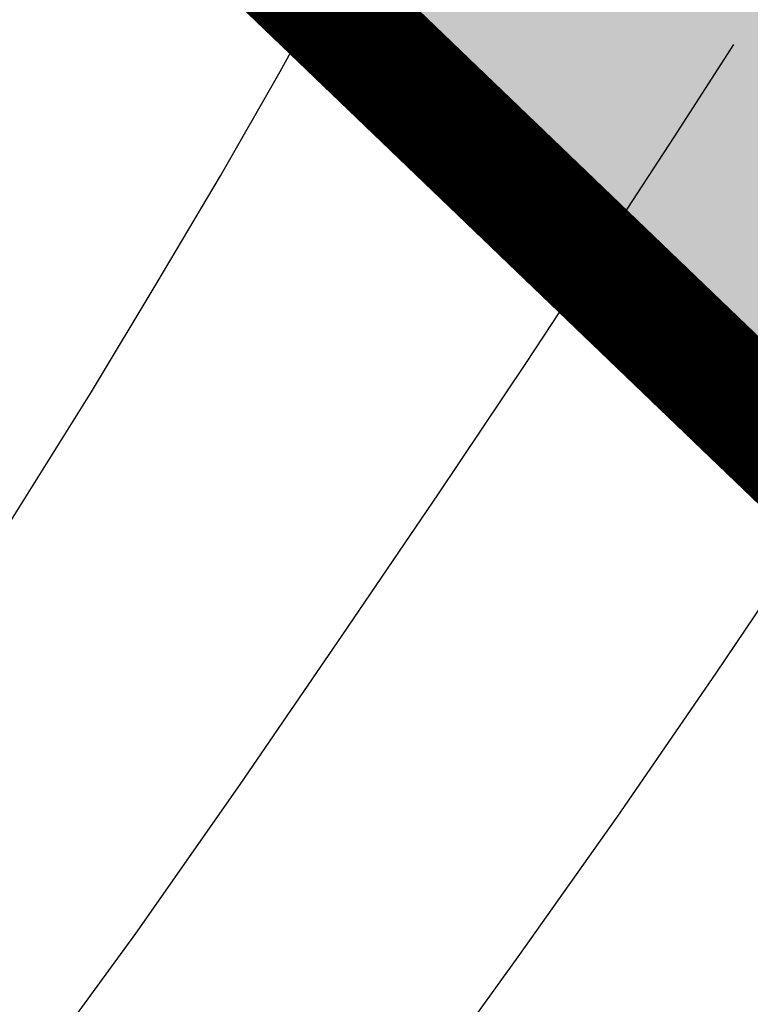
# Model space of a CAD drawing. Extents: x 0 to 363660, y 0 to 4201329.
# Tile 243 of 256: x 360292 to 360298, y 4200446 to 4200454. Entities that reach past the tile are written whole.
import ezdxf

# ---------------------------------------------------------------- set-up
doc = ezdxf.new("R2010")
doc.units = 0
doc.header["$LTSCALE"] = 0.5
doc.header["$MEASUREMENT"] = 0
doc.linetypes.add('CONTI', pattern=[0])
doc.linetypes.add('GOST2.303 6', pattern=[12, 8, -1.5, 1, -1.5])
doc.layers.add('.', color=7, linetype='Continuous', lineweight=15)
doc.layers.add('GORIZDEFAULT', color=32, linetype='CONTI')

# ---------------------------------------------------------------- blocks, each defined once
blk = doc.blocks.new('gergrgrre')
at = {"layer": 'GORIZDEFAULT', "color": 32}
for points in [[(360291.29, 4200449.13, 541.5), (360291.92, 4200450.13, 541.5), (360292.53, 4200451.11, 541.5), (360293.09, 4200452.04, 541.5), (360293.63, 4200452.95, 541.5), (360294.14, 4200453.84, 541.5), (360294.64, 4200454.75, 541.5)], [(360280.7597, 4200432.5316, 540.5), (360281.81, 4200433.2, 540.5), (360282.91, 4200433.92, 540.5), (360284.01, 4200434.65, 540.5), (360285.09, 4200435.39, 540.5), (360286.15, 4200436.13, 540.5), (360287.18, 4200436.89, 540.5), (360288.17, 4200437.65, 540.5), (360289.13, 4200438.43, 540.5), (360290.06, 4200439.24, 540.5), (360290.97, 4200440.09, 540.5), (360291.86, 4200440.97, 540.5), (360292.73, 4200441.91, 540.5), (360293.6, 4200442.92, 540.5), (360294.46, 4200443.99, 540.5), (360295.32, 4200445.11, 540.5), (360296.17, 4200446.29, 540.5), (360297.02, 4200447.49, 540.5), (360297.86, 4200448.71, 540.5), (360298.69, 4200449.94, 540.5), (360299.52, 4200451.17, 540.5), (360300.33, 4200452.37, 540.5), (360301.14, 4200453.57, 540.5), (360301.94, 4200454.75, 540.5)], [(360279.68, 4200434.77, 541), (360280.73, 4200435.44, 541), (360281.72, 4200436.08, 541), (360282.65, 4200436.68, 541), (360283.53, 4200437.27, 541), (360284.37, 4200437.84, 541), (360285.16, 4200438.4, 541), (360285.93, 4200438.95, 541), (360286.66, 4200439.52, 541), (360287.38, 4200440.11, 541), (360288.1, 4200440.75, 541), (360288.82, 4200441.45, 541), (360289.56, 4200442.24, 541), (360290.33, 4200443.12, 541), (360291.15, 4200444.13, 541), (360292.01, 4200445.26, 541), (360292.91, 4200446.49, 541), (360293.8, 4200447.76, 541), (360294.67, 4200449.03, 541), (360295.49, 4200450.24, 541), (360296.24, 4200451.36, 541), (360296.88, 4200452.33, 541), (360297.5, 4200453.28, 541), (360298.01, 4200454.07, 541)]]:
    blk.add_polyline3d(points, dxfattribs=at)

msp = doc.modelspace()

# ---------------------------------------------------------------- hatches: boundary and pattern name
at = {"layer": '.', "ltscale": 0.149071}
h = msp.add_hatch(color=256, dxfattribs=at)
h.dxf.hatch_style = 1
h.set_gradient(color1=(255, 255, 255), tint=1)
h.paths.add_polyline_path([(359890.2408, 4200193.8911), (361190.2408, 4200193.8911), (361190.2408, 4201328.8911), (359890.2408, 4201328.8911)])
h.paths.add_polyline_path([(359905.2408, 4201313.8911), (361175.2408, 4201313.8911), (361175.2408, 4200208.8911), (359905.2408, 4200208.8911)], flags=16)
h = msp.add_hatch(color=256, dxfattribs=at)
h.dxf.hatch_style = 1
h.set_gradient(color1=(51, 204, 0), color2=(51, 204, 0), tint=1)
edge = h.paths.add_edge_path()
edge.add_line((361134.9552, 4200608.3269), (360514.4942, 4200266.4108))
edge.add_arc((360509.1852, 4200276.0448), 11, 226.16627, 298.85775, ccw=False)
edge.add_line((360501.567, 4200268.1099), (360238.6673, 4200520.5189))
edge.add_line((360238.6673, 4200520.5189), (360063.7707, 4200791.0208))
edge.add_line((360063.7707, 4200791.0208), (360055.8688, 4200786.6663))
edge.add_line((360055.8688, 4200786.6663), (360231.6784, 4200514.7524))
edge.add_line((360231.6784, 4200514.7524), (360505.9493, 4200251.4259))
edge.add_line((360505.9493, 4200251.4259), (361159.3115, 4200611.4729))
edge.add_line((361159.3115, 4200611.4729), (360747.9423, 4201168.0458))
edge.add_line((360747.9423, 4201168.0458), (360739.9898, 4201163.6635))
edge.add_line((360739.9898, 4201163.6635), (361138.4922, 4200624.4991))
edge.add_arc((361129.6462, 4200617.9609), 11, -61.14225, 36.46852, ccw=False)
h.paths.add_polyline_path([(360635.6728, 4200691.9948), (360780.1018, 4200429.9054), (360566.5264, 4200312.2108), (360568.1195, 4200309.2904), (360507.955, 4200275.9849), (360501.7823, 4200287.1978), (360494.3073, 4200283.3976), (360465.9201, 4200310.6521), (360492.9898, 4200325.7302), (360496.5577, 4200319.0962), (360521.8695, 4200333.0303), (360529.6859, 4200318.8316), (360555.3044, 4200332.7826), (360566.5272, 4200312.2113), (360586.6894, 4200323.322), (360558.0505, 4200375.2918), (360464.9982, 4200324.0137), (360283.7289, 4200498.0498)], flags=16)
edge = h.paths.add_edge_path(flags=17)
edge.add_line((361133.6671, 4200620.9329), (360949.4204, 4200870.2143))
edge.add_arc((360945.3995, 4200867.2423), 5, 36.46852, 118.85775)
edge.add_line((360942.9863, 4200871.6215), (360648.8455, 4200709.5299))
edge.add_arc((360651.2587, 4200705.1508), 5, 118.85775, 208.85775)
edge.add_line((360646.8796, 4200702.7376), (360795.1697, 4200433.6417))
edge.add_arc((360799.5488, 4200436.0549), 5, 208.85775, 298.85775)
edge.add_line((360801.962, 4200431.6758), (361132.0594, 4200613.5818))
edge.add_arc((361129.6462, 4200617.9609), 5, 298.85775, 396.46852)
h.paths.add_polyline_path([(360656.6925, 4200703.578), (360944.2638, 4200862.0493), (361123.7131, 4200619.2586), (360801.1215, 4200441.4887)], flags=16)
edge = h.paths.add_edge_path(flags=17)
edge.add_line((360789.9148, 4200430.7459), (360641.6244, 4200699.8422))
edge.add_arc((360637.2456, 4200697.4286), 5, 28.86341, 118.85775)
edge.add_line((360634.8324, 4200701.8077), (360274.624, 4200503.3084))
edge.add_arc((360277.0372, 4200498.9293), 5, 118.85775, 226.16627)
edge.add_line((360273.5743, 4200495.3225), (360505.7224, 4200272.4381))
edge.add_arc((360509.1852, 4200276.0448), 5, 226.16627, 298.85775)
edge.add_line((360511.5984, 4200271.6657), (360519.2488, 4200275.8816))
edge.add_line((360519.2488, 4200275.8816), (360524.5037, 4200278.7774))
edge.add_line((360524.5037, 4200278.7774), (360787.9489, 4200423.9536))
edge.add_arc((360785.5357, 4200428.3327), 5, 298.85775, 388.85775)
edge = h.paths.add_edge_path(flags=17)
edge.add_arc((360385.7688, 4200927.9302), 5, 28.85775, 118.85775)
edge.add_line((360383.3556, 4200932.3093), (360379.8523, 4200930.3788))
edge.add_line((360379.8523, 4200930.3788), (360528.6251, 4200660.4071))
edge.add_line((360528.6251, 4200660.4071), (360265.5953, 4200515.4598))
edge.add_line((360265.5953, 4200515.4598), (360250.3156, 4200530.1298))
edge.add_line((360250.3156, 4200530.1298), (360093.5417, 4200772.6022))
edge.add_line((360093.5417, 4200772.6022), (360090.3381, 4200770.8368))
edge.add_arc((360092.7513, 4200766.4577), 5, 118.85775, 212.88524)
edge.add_line((360088.5525, 4200763.7429), (360240.685, 4200528.449))
edge.add_line((360240.685, 4200528.449), (360243.3266, 4200524.3633))
edge.add_line((360243.3266, 4200524.3633), (360261.4853, 4200506.9292))
edge.add_arc((360264.9481, 4200510.536), 5, 226.16627, 298.85775)
edge.add_line((360267.3613, 4200506.1569), (360536.4722, 4200654.4553))
edge.add_arc((360534.0589, 4200658.8343), 5, 298.85915, 388.85698)
edge.add_line((360538.438, 4200661.2474), (360390.1479, 4200930.3434))
edge = h.paths.add_edge_path(flags=17)
edge.add_line((360749.1451, 4201133.8842), (360745.0255, 4201131.614))
edge.add_line((360745.0255, 4201131.614), (360929.8718, 4200881.5213))
edge.add_line((360929.8718, 4200881.5213), (360645.1092, 4200724.5977))
edge.add_line((360645.1092, 4200724.5977), (360496.3365, 4200994.5695))
edge.add_line((360496.3365, 4200994.5695), (360492.8332, 4200992.6389))
edge.add_arc((360495.2464, 4200988.2598), 5, 118.85775, 208.85855)
edge.add_line((360490.8673, 4200985.8466), (360639.1574, 4200716.7507))
edge.add_arc((360643.5365, 4200719.1639), 5, 208.85775, 298.85137)
edge.add_line((360645.9492, 4200714.7845), (360938.2181, 4200875.8445))
edge.add_arc((360935.8049, 4200880.2236), 5, 298.85775, 396.46852)
edge.add_line((360939.8258, 4200883.1955), (360755.5791, 4201132.477))
edge.add_arc((360751.5582, 4201129.505), 5, 36.46939, 118.85775)

# ---------------------------------------------------------------- linework, layer by layer
at = {"ltscale": 0.149071, "const_width": 0.1}
msp.add_lwpolyline([(360052.603, 4200791.7173), (360231.6784, 4200514.7524), (360505.9493, 4200251.4259), (361159.3115, 4200611.4729), (360744.3443, 4201172.9138)], dxfattribs=at)
at = {"color": 1, "linetype": 'GOST2.303 6', "lineweight": 30, "const_width": 1.0346}
msp.add_lwpolyline([(360055.8688, 4200786.6663), (360747.9423, 4201168.0458), (361159.3115, 4200611.4729), (360505.9493, 4200251.4259), (360231.6784, 4200514.7524)], close=True, dxfattribs=at)

# ---------------------------------------------------------------- block references
at = {"linetype": 'Continuous'}
msp.add_blockref('gergrgrre', (0, 0), dxfattribs=at)

doc.saveas('drawing.dxf')
